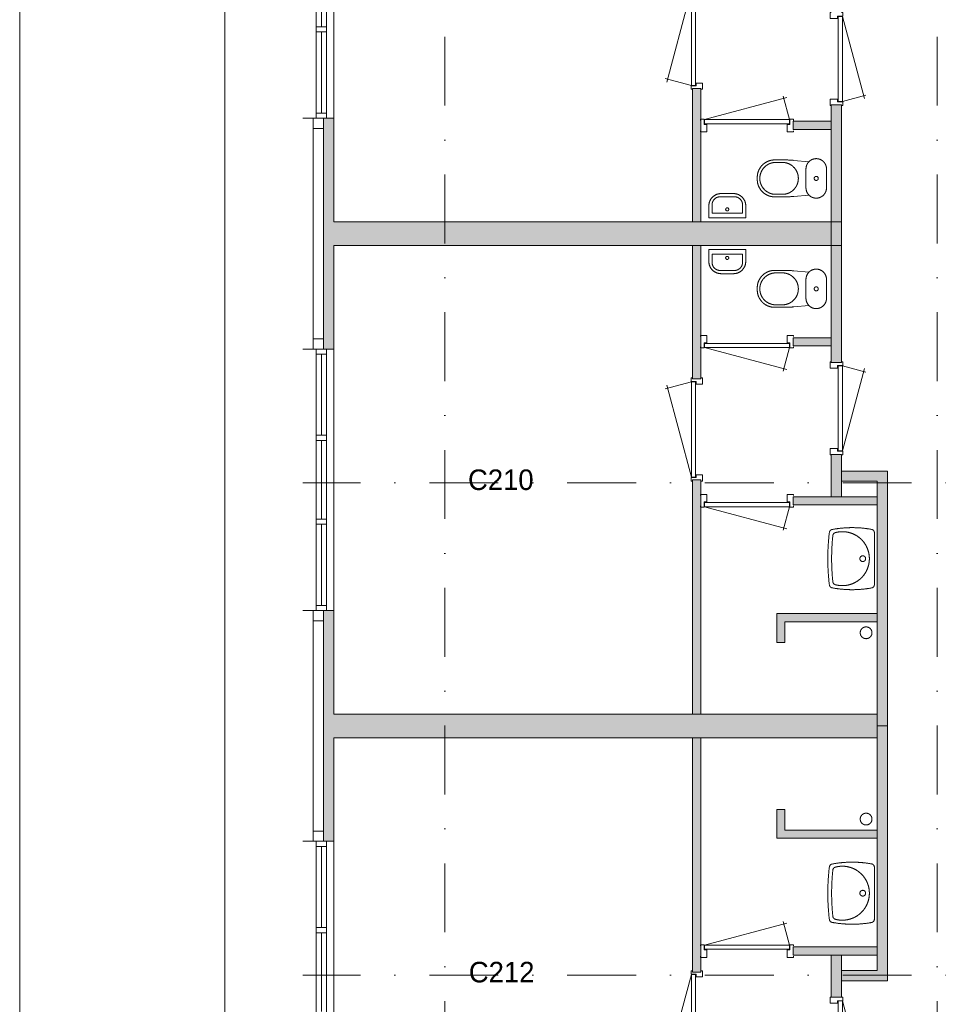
# Model space of a CAD drawing. Header units: millimetres. Extents: x 3142 to 87102, y -2885 to 56486.
# Tile 12 of 18: x 3142 to 12100, y 23121 to 32721. Entities that reach past the tile are written whole.
import ezdxf
from ezdxf.enums import TextEntityAlignment as Align
from ezdxf.xclip import XClip

# ---------------------------------------------------------------- set-up
doc = ezdxf.new("R2010")
doc.units = ezdxf.units.MM
doc.header["$PDMODE"] = 3
doc.header["$PDSIZE"] = 1
doc.linetypes.add('DGN4', pattern=[1343.35376, 671.67688, -335.83844, 0, -335.83844])
for name, color, linetype in [('1', 7, 'Continuous'), ('16', 7, 'Continuous'), ('17', 7, 'Continuous'), ('30', 7, 'Continuous'), ('32', 7, 'Continuous'), ('33', 7, 'Continuous'), ('40', 7, 'Continuous'), ('48', 7, 'Continuous'), ('56', 7, 'Continuous'), ('58', 7, 'Continuous'), ('62', 7, 'Continuous')]:
    doc.layers.add(name, color=color, linetype=linetype)
doc.styles.add('dgn003', font='dgn003.shx')
doc.styles.get("Standard").update_dxf_attribs({"font": 'arial.ttf'})
doc.dimstyles.get("Standard").update_dxf_attribs({"dimtxt": 0.18, "dimasz": 0.18, "dimexe": 0.18, "dimexo": 0.0625, "dimgap": 0.09, "dimtad": 0, "dimtih": 1, "dimtoh": 1, "dimdec": 4, "dimzin": 0, "dimdsep": 46, "dimtxsty": 'Standard', "dimcen": 0.09, "dimadec": 0, "dimazin": 0, "dimtfac": 1, "dimtdec": 4, "dimtofl": 0, "dimtmove": 0, "dimatfit": 3, "dimfxl": 1, "dimtolj": 1, "dimtzin": 0, "dimarcsym": 0})

# ---------------------------------------------------------------- blocks, each defined once
blk = doc.blocks.new('830R10160')
at = {"layer": '33', "color": 1, "linetype": 'Continuous', "lineweight": 0}
for p, q in [((108, 868), (322.8200000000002, 66.27999999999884)), ((108, 38), (336.8700000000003, 99.31999999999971))]:
    blk.add_line(p, q, dxfattribs=at)
at = {"layer": '33', "color": 92, "linetype": 'Continuous', "lineweight": 13, "true_color": 0x00e100, "flags": 128}
for points in [[(100, 906), (111, 906), (111, 871), (61, 871), (61, 846), (-11, 846), (-11, 906), (0, 906)], [(100, 0), (111, 0), (111, 35), (61, 35), (61, 60), (-11, 60), (-11, 0), (0, 0)]]:
    blk.add_lwpolyline(points, dxfattribs=at)
at = {"layer": '33', "color": 2, "linetype": 'Continuous', "lineweight": 13, "true_color": 0xf0f000, "flags": 128}
blk.add_lwpolyline([(108, 868), (108, 38), (68, 38), (68, 868), (108, 868)], dxfattribs=at)
blk = doc.blocks.new('930L0954')
at = {"layer": '33', "color": 1, "linetype": 'Continuous', "lineweight": 0}
for p, q in [((-98, -38), (-338.7, -936.3100000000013)), ((-98, -968), (-353.4400000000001, -899.5600000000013))]:
    blk.add_line(p, q, dxfattribs=at)
at = {"layer": '33', "color": 92, "linetype": 'Continuous', "lineweight": 13, "true_color": 0x00e100, "flags": 128}
for points in [[(-90, 0), (-101, 0), (-101, -35), (-51, -35), (-51, -60), (11, -60), (11, 0), (0, 0)], [(-90, -1006), (-101, -1006), (-101, -971), (-51, -971), (-51, -946), (11, -946), (11, -1006), (0, -1006)]]:
    blk.add_lwpolyline(points, dxfattribs=at)
at = {"layer": '33', "color": 2, "linetype": 'Continuous', "lineweight": 13, "true_color": 0xf0f000, "flags": 128}
blk.add_lwpolyline([(-98, -968), (-98, -38), (-58, -38), (-58, -968), (-98, -968)], dxfattribs=at)
blk = doc.blocks.new('WT0153')
at = {"layer": '40', "color": 7, "linetype": 'Continuous', "lineweight": 0}
blk.add_line((-20, 253.1599999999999), (-20, -253.1599999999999), dxfattribs=at)
blk.add_circle((-133.308109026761, -0.001624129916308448), 28.05539163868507, dxfattribs=at)
for centre, radius, start, end in [((-236.498328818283, -765.8146191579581), 1068.36475254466, 79.79830833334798, 100.5513916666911), ((1669.42971148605, -0.001624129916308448), 2143.737820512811, 173.1424888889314, 186.8575083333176), ((-426.2082318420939, 252.0217030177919), 33, 100.3455083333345, 173.1424916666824), ((1706.82971148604, -0.001624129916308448), 2143.737820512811, 173.9582416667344, 186.0417583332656), ((-392.1839101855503, 222.1603955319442), 33, 105.1333388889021, 173.9582416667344), ((-332.1012908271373, -0.001624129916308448), 263.1431818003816, 254.8666611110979, 105.1333388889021), ((-53.00810902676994, 253.1613057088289), 33, 0, 79.99733333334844), ((-426.2082318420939, -252.0249512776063), 33, 186.8575111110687, 259.6544944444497), ((-236.498328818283, 765.8113708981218), 1068.364752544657, 259.4486083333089, 280.201691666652), ((-392.1839101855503, -222.1636437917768), 33, 186.0417583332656, 254.8666611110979), ((-53.00810902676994, -253.164553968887), 33, 280.0026666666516, 0)]:
    blk.add_arc(centre, radius, start, end, dxfattribs=at)
blk = doc.blocks.new('830R10162')
at = {"layer": '33', "color": 1, "linetype": 'Continuous', "lineweight": 0}
for p, q in [((-868, 108), (-66.2800000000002, 322.8199999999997)), ((-38, 108), (-99.32000000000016, 336.869999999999))]:
    blk.add_line(p, q, dxfattribs=at)
at = {"layer": '33', "color": 92, "linetype": 'Continuous', "lineweight": 13, "true_color": 0x00e100, "flags": 128}
for points in [[(-906, 100), (-906, 111), (-871, 111), (-871, 61), (-846, 61), (-846, -11), (-906, -11), (-906, 0)], [(0, 100), (0, 111), (-35, 111), (-35, 61), (-60, 61), (-60, -11), (0, -11), (0, 0)]]:
    blk.add_lwpolyline(points, dxfattribs=at)
at = {"layer": '33', "color": 2, "linetype": 'Continuous', "lineweight": 13, "true_color": 0xf0f000, "flags": 128}
blk.add_lwpolyline([(-868, 108), (-38, 108), (-38, 68), (-868, 68), (-868, 108)], dxfattribs=at)
blk = doc.blocks.new('830R10163')
at = {"layer": '33', "color": 1, "linetype": 'Continuous', "lineweight": 0}
for p, q in [((108, -38), (336.8700000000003, -99.31999999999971)), ((108, -868), (322.8200000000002, -66.27999999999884))]:
    blk.add_line(p, q, dxfattribs=at)
at = {"layer": '33', "color": 92, "linetype": 'Continuous', "lineweight": 13, "true_color": 0x00e100, "flags": 128}
for points in [[(100, 0), (111, 0), (111, -35), (61, -35), (61, -60), (-11, -60), (-11, 0), (0, 0)], [(100, -906), (111, -906), (111, -871), (61, -871), (61, -846), (-11, -846), (-11, -906), (0, -906)]]:
    blk.add_lwpolyline(points, dxfattribs=at)
at = {"layer": '33', "color": 2, "linetype": 'Continuous', "lineweight": 13, "true_color": 0xf0f000, "flags": 128}
blk.add_lwpolyline([(108, -868), (108, -38), (68, -38), (68, -868), (108, -868)], dxfattribs=at)
blk = doc.blocks.new('CLOS0254')
at = {"layer": '40', "color": 7, "linetype": 'Continuous', "lineweight": 0}
for p, q in [((-527.79, 155), (-435.8400000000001, 155)), ((-670, -1.069999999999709), (-670, 0.7899999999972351)), ((-220, -92.5), (-220, 92.5)), ((-527.79, -155), (-435.54, -155))]:
    blk.add_line(p, q, dxfattribs=at)
at = {"layer": '40', "color": 7, "linetype": 'Continuous', "lineweight": 0, "flags": 128}
for points in [[(-338.3000000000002, -175.6700000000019), (-191.9000000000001, -162), (-191.8999723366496, -161.9990720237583, 0.6743332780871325), (-19.99946983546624, -92.49858468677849), (-20, -92.5), (-20, 92.5), (-19.99946983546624, 92.50141531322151, 0.6743332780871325), (-191.8999723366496, 162.0019026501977), (-191.9000000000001, 162), (-338.3000000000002, 175.6699999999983), (-338.2957268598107, 175.6685144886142, 0.02328519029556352), (-431.2851220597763, 180.0014153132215), (-431.29, 180), (-525, 180), (-524.9994698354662, 180.0014153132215, 0.414213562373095), (-694.9994698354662, 10.00141531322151), (-695, 10), (-695, -10), (-694.9994698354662, -9.998584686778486, 0.414213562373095), (-524.9994698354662, -179.9985846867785), (-525, -180), (-431.29, -180), (-431.2853820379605, -179.9985846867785, 0.02328532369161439), (-338.3000000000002, -175.6700000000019)], [(-219.9994698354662, 92.50141531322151, -0.19450385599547), (-191.9003631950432, 162.0014982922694)], [(-191.9003631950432, -161.9986676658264, -0.19450385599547), (-219.9994698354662, -92.49858468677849)]]:
    blk.add_lwpolyline(points, format="xyb", dxfattribs=at)
at = {"layer": '40', "color": 7, "linetype": 'Continuous', "lineweight": 0}
blk.add_circle((-119.9994698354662, 0.001415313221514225), 20, dxfattribs=at)
for centre, start, end in [((-514.4294698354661, 0.001415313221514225), 94.92590277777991, 265.0740972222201), ((-450.009469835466, 0.001415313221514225), 274.9263499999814, 85.07364722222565)]:
    blk.add_arc(centre, 155.5746026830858, start, end, dxfattribs=at)
blk = doc.blocks.new('FT0154')
at = {"layer": '40', "color": 7, "linetype": 'Continuous', "lineweight": 0}
for p, q in [((180, -20), (-180.0000000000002, -20)), ((148.8899999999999, -64.63000000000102), (-148.8900000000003, -64.63000000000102)), ((-148.8900000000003, -64.63000000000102), (-148.8900000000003, -143.9799999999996)), ((180, -135.0900000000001), (180, -20))]:
    blk.add_line(p, q, dxfattribs=at)
at = {"layer": '40', "color": 7, "linetype": 'Continuous', "lineweight": 0, "flags": 128}
for points in [[(-180.0000000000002, -20), (-180.0000000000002, -135.0900000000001)], [(148.8899999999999, -143.9799999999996), (148.8899999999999, -64.63000000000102)], [(-68.89000000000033, -223.9799999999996), (68.88999999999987, -223.9799999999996)], [(-60, -255.0900000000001), (60, -255.0900000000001)]]:
    blk.add_lwpolyline(points, dxfattribs=at)
for points in [[(-60.00261425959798, -255.0882134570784, -0.414213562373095), (-180.002614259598, -135.0882134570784)], [(-68.89261425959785, -223.9782134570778, -0.414213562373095), (-148.8926142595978, -143.9782134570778)]]:
    blk.add_lwpolyline(points, format="xyb", dxfattribs=at)
at = {"layer": '40', "color": 7, "linetype": 'Continuous', "lineweight": 0}
blk.add_circle((-0.948890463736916, -101.1352356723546), 15.1404192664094, dxfattribs=at)
for centre, radius in [((59.99738574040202, -135.0882134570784), 120), ((68.88738574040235, -143.9782134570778), 80)]:
    blk.add_arc(centre, radius, 270, 0, dxfattribs=at)
blk = doc.blocks.new('830R10164')
at = {"layer": '33', "color": 1, "linetype": 'Continuous', "lineweight": 0}
for p, q in [((-867.9999999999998, -108), (-66.27999999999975, -322.8199999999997)), ((-38, -108), (-99.31999999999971, -336.869999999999))]:
    blk.add_line(p, q, dxfattribs=at)
at = {"layer": '33', "color": 92, "linetype": 'Continuous', "lineweight": 13, "true_color": 0x00e100, "flags": 128}
for points in [[(-905.9999999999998, -100), (-905.9999999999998, -111), (-870.9999999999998, -111), (-870.9999999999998, -61), (-845.9999999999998, -61), (-845.9999999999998, 11), (-905.9999999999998, 11), (-905.9999999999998, 0)], [(0, -100), (0, -111), (-35, -111), (-35, -61), (-60, -61), (-60, 11), (0, 11), (0, 0)]]:
    blk.add_lwpolyline(points, dxfattribs=at)
at = {"layer": '33', "color": 2, "linetype": 'Continuous', "lineweight": 13, "true_color": 0xf0f000, "flags": 128}
blk.add_lwpolyline([(-867.9999999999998, -108), (-38, -108), (-38, -68), (-867.9999999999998, -68), (-867.9999999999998, -108)], dxfattribs=at)
blk = doc.blocks.new('930L0955')
at = {"layer": '33', "color": 1, "linetype": 'Continuous', "lineweight": 0}
for p, q in [((-98, 968), (-353.4400000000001, 899.5600000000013)), ((-98, 38), (-338.7, 936.3100000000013))]:
    blk.add_line(p, q, dxfattribs=at)
at = {"layer": '33', "color": 92, "linetype": 'Continuous', "lineweight": 13, "true_color": 0x00e100, "flags": 128}
for points in [[(-90, 1006), (-101, 1006), (-101, 971), (-51, 971), (-51, 946), (11, 946), (11, 1006), (0, 1006)], [(-90, 0), (-101, 0), (-101, 35), (-51, 35), (-51, 60), (11, 60), (11, 0), (0, 0)]]:
    blk.add_lwpolyline(points, dxfattribs=at)
at = {"layer": '33', "color": 2, "linetype": 'Continuous', "lineweight": 13, "true_color": 0xf0f000, "flags": 128}
blk.add_lwpolyline([(-98, 968), (-98, 38), (-58, 38), (-58, 968), (-98, 968)], dxfattribs=at)
blk = doc.blocks.new('WT0154')
at = {"layer": '40', "color": 7, "linetype": 'Continuous', "lineweight": 0}
blk.add_line((-20, -253.1599999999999), (-20, 253.1599999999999), dxfattribs=at)
at = {"layer": '40', "color": 7, "linetype": 'Continuous', "lineweight": 0, "flags": 128}
for points in [[(-432.1344899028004, 284.4884610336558, -0.09080072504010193), (-47.27618902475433, 285.6629399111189)], [(-458.9721493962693, -255.9619703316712, -0.0599146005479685), (-458.9721618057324, 255.9651154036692)], [(-458.9721550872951, 255.9651712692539, -0.3287686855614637), (-432.1344900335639, 284.4884610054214)], [(-425.0006074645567, -225.6337771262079, -0.05277319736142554), (-425.0006074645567, 225.6370253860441)], [(-425.0006099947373, 225.6370014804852, -0.30967078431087), (-400.7990963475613, 254.0192330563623)], [(-400.7990938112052, 254.0192337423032, -1.30637000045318), (-400.7990938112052, -254.0159854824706)], [(-47.27620661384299, 285.6629430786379, -0.3639570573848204), (-20.00810902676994, 253.164553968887)], [(-432.134491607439, -284.485212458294, -0.3287686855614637), (-458.9721552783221, -255.9619214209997)], [(-47.27618902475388, -285.6596916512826, -0.09080072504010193), (-432.1344899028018, -284.4852127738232)], [(-400.7990963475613, -254.0159847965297, -0.30967078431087), (-425.0006099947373, -225.6337532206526)], [(-20.00810902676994, -253.1613057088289, -0.3639570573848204), (-47.27620661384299, -285.6596948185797)]]:
    blk.add_lwpolyline(points, format="xyb", dxfattribs=at)
at = {"layer": '40', "color": 7, "linetype": 'Continuous', "lineweight": 0}
blk.add_circle((-133.308109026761, 0.001624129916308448), 28.05539163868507, dxfattribs=at)
blk = doc.blocks.new('830R10165')
at = {"layer": '33', "color": 1, "linetype": 'Continuous', "lineweight": 0}
for p, q in [((-868, -108), (-66.2800000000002, -322.8199999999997)), ((-38, -108), (-99.32000000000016, -336.869999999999))]:
    blk.add_line(p, q, dxfattribs=at)
at = {"layer": '33', "color": 92, "linetype": 'Continuous', "lineweight": 13, "true_color": 0x00e100, "flags": 128}
for points in [[(-906, -100), (-906, -111), (-871, -111), (-871, -61), (-846, -61), (-846, 11), (-906, 11), (-906, 0)], [(0, -100), (0, -111), (-35, -111), (-35, -61), (-60, -61), (-60, 11), (0, 11), (0, 0)]]:
    blk.add_lwpolyline(points, dxfattribs=at)
at = {"layer": '33', "color": 2, "linetype": 'Continuous', "lineweight": 13, "true_color": 0xf0f000, "flags": 128}
blk.add_lwpolyline([(-868, -108), (-38, -108), (-38, -68), (-868, -68), (-868, -108)], dxfattribs=at)
blk = doc.blocks.new('830R10166')
at = {"layer": '33', "color": 1, "linetype": 'Continuous', "lineweight": 0}
for p, q in [((108, 868), (322.8200000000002, 66.27999999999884)), ((108, 38), (336.8700000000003, 99.31999999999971))]:
    blk.add_line(p, q, dxfattribs=at)
at = {"layer": '33', "color": 92, "linetype": 'Continuous', "lineweight": 13, "true_color": 0x00e100, "flags": 128}
for points in [[(100, 906), (111, 906), (111, 871), (61, 871), (61, 846), (-11, 846), (-11, 906), (0, 906)], [(100, 0), (111, 0), (111, 35), (61, 35), (61, 60), (-11, 60), (-11, 0), (0, 0)]]:
    blk.add_lwpolyline(points, dxfattribs=at)
at = {"layer": '33', "color": 2, "linetype": 'Continuous', "lineweight": 13, "true_color": 0xf0f000, "flags": 128}
blk.add_lwpolyline([(108, 868), (108, 38), (68, 38), (68, 868), (108, 868)], dxfattribs=at)
blk = doc.blocks.new('CLOS0255')
at = {"layer": '40', "color": 7, "linetype": 'Continuous', "lineweight": 0}
for p, q in [((-527.79, 155), (-435.54, 155)), ((-670, 1.070000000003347), (-670, -0.7899999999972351)), ((-220, 92.5), (-220, -92.5)), ((-527.79, -155), (-435.8400000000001, -155))]:
    blk.add_line(p, q, dxfattribs=at)
at = {"layer": '40', "color": 7, "linetype": 'Continuous', "lineweight": 0, "flags": 128}
for points in [[(-338.3000000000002, 175.6700000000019), (-191.9000000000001, 162), (-191.8999723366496, 161.9998828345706, -0.6743332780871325), (-19.99946983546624, 92.49939549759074), (-20, 92.5), (-20, -92.5), (-19.99946983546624, -92.50060450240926, -0.6743332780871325), (-191.8999723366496, -162.0010918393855), (-191.9000000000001, -162), (-338.3000000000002, -175.6699999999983), (-338.2957268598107, -175.6677036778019, -0.02328519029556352), (-431.2851220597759, -180.0006045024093), (-431.29, -180), (-525, -180), (-524.9994698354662, -180.0006045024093, -0.414213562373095), (-694.9994698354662, -10.00060450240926), (-695, -10), (-695, 10), (-694.9994698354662, 9.99939549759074, -0.414213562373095), (-524.9994698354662, 179.9993954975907), (-525, 180), (-431.29, 180), (-431.2853820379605, 179.9993954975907, -0.02328532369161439), (-338.3000000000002, 175.6700000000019)], [(-527.7882488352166, -155.000604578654, -0.9175214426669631), (-527.7882488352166, 154.9993955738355)], [(-436.6494809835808, 154.9992912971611, -0.9175142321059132), (-436.6494734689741, -155.0004996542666)]]:
    blk.add_lwpolyline(points, format="xyb", dxfattribs=at)
at = {"layer": '40', "color": 7, "linetype": 'Continuous', "lineweight": 0}
blk.add_circle((-119.9994698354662, -0.0006045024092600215), 20, dxfattribs=at)
for centre, start, end in [((-119.9994698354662, 92.49939549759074), 135.9727166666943, 180), ((-119.9994698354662, -92.50060450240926), 180, 224.0272833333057)]:
    blk.add_arc(centre, 99.99999999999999, start, end, dxfattribs=at)
blk = doc.blocks.new('FT0155')
at = {"layer": '40', "color": 7, "linetype": 'Continuous', "lineweight": 0}
for p, q in [((-148.8900000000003, 64.63000000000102), (-148.8900000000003, 143.9799999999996)), ((180, 135.0900000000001), (180, 20)), ((180, 20), (-180.0000000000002, 20)), ((148.8899999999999, 64.63000000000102), (-148.8900000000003, 64.63000000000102))]:
    blk.add_line(p, q, dxfattribs=at)
at = {"layer": '40', "color": 7, "linetype": 'Continuous', "lineweight": 0, "flags": 128}
for points in [[(-68.89000000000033, 223.9799999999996), (68.88999999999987, 223.9799999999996)], [(-60, 255.0900000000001), (60, 255.0900000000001)], [(-180.0000000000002, 20), (-180.0000000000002, 135.0900000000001)], [(148.8899999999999, 143.9799999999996), (148.8899999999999, 64.63000000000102)]]:
    blk.add_lwpolyline(points, dxfattribs=at)
for points in [[(59.99738574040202, 255.0890242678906, -0.414213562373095), (179.997385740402, 135.0890242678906)], [(68.88738574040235, 223.9790242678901, -0.414213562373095), (148.8873857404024, 143.9790242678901)]]:
    blk.add_lwpolyline(points, format="xyb", dxfattribs=at)
at = {"layer": '40', "color": 7, "linetype": 'Continuous', "lineweight": 0}
blk.add_circle((-0.948890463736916, 101.1360464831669), 15.1404192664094, dxfattribs=at)
for centre, radius in [((-60.00261425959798, 135.0890242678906), 120), ((-68.89261425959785, 143.9790242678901), 80)]:
    blk.add_arc(centre, radius, 90, 180, dxfattribs=at)
blk = doc.blocks.new('830R10167')
at = {"layer": '33', "color": 1, "linetype": 'Continuous', "lineweight": 0}
for p, q in [((-867.9999999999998, 108), (-66.27999999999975, 322.8199999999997)), ((-38, 108), (-99.31999999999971, 336.869999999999))]:
    blk.add_line(p, q, dxfattribs=at)
at = {"layer": '33', "color": 92, "linetype": 'Continuous', "lineweight": 13, "true_color": 0x00e100, "flags": 128}
for points in [[(-905.9999999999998, 100), (-905.9999999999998, 111), (-870.9999999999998, 111), (-870.9999999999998, 61), (-845.9999999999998, 61), (-845.9999999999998, -11), (-905.9999999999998, -11), (-905.9999999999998, 0)], [(0, 100), (0, 111), (-35, 111), (-35, 61), (-60, 61), (-60, -11), (0, -11), (0, 0)]]:
    blk.add_lwpolyline(points, dxfattribs=at)
at = {"layer": '33', "color": 2, "linetype": 'Continuous', "lineweight": 13, "true_color": 0xf0f000, "flags": 128}
blk.add_lwpolyline([(-867.9999999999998, 108), (-38, 108), (-38, 68), (-867.9999999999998, 68), (-867.9999999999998, 108)], dxfattribs=at)
blk = doc.blocks.new('930L0956')
at = {"layer": '33', "color": 1, "linetype": 'Continuous', "lineweight": 0}
for p, q in [((-98, -38), (-338.7, -936.3099999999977)), ((-98, -968), (-353.4400000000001, -899.5599999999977))]:
    blk.add_line(p, q, dxfattribs=at)
at = {"layer": '33', "color": 92, "linetype": 'Continuous', "lineweight": 13, "true_color": 0x00e100, "flags": 128}
for points in [[(-90, 0), (-101, 0), (-101, -35), (-51, -35), (-51, -60), (11, -60), (11, 0), (0, 0)], [(-90, -1006), (-101, -1006), (-101, -971), (-51, -971), (-51, -946), (11, -946), (11, -1006), (0, -1006)]]:
    blk.add_lwpolyline(points, dxfattribs=at)
at = {"layer": '33', "color": 2, "linetype": 'Continuous', "lineweight": 13, "true_color": 0xf0f000, "flags": 128}
blk.add_lwpolyline([(-98, -968), (-98, -38), (-58, -38), (-58, -968), (-98, -968)], dxfattribs=at)
blk = doc.blocks.new('_DotSmall')
at = {"color": 0, "linetype": 'ByBlock', "const_width": 0.5}
blk.add_lwpolyline([(-0.0625, 0, 1), (0.0625, 0, 1)], format="xyb", close=True, dxfattribs=at)
blk = doc.blocks.new('*D17710')
at = {"layer": '58', "color": 3, "linetype": 'Continuous', "lineweight": 0, "transparency": 16777216}
for p, q in [((-3935.24, 25847.77), (-3935.24, 25122.77)), ((-3935.24, 23597.77), (-3935.24, 24322.77))]:
    blk.add_line(p, q, dxfattribs=at)
at = {"layer": 'Defpoints', "color": 0, "linetype": 'Continuous', "transparency": 16777216}
for p in [(-1178.1, 25847.77), (-3935.24, 23597.77), (-1178.1, 23597.77)]:
    blk.add_point(p, dxfattribs=at)
at = {"layer": '58', "color": 3, "linetype": 'Continuous', "lineweight": 0, "transparency": 16777216, "xscale": 1080, "yscale": 1080, "zscale": 1080}
for p, rotation in [((-3935.24, 25847.77), 90), ((-3935.24, 23597.77), 270)]:
    blk.add_blockref('_DotSmall', p, dxfattribs=dict(at, rotation=rotation))
at = {"layer": '58', "color": 3, "linetype": 'Continuous', "lineweight": 0, "transparency": 16777216, "insert": (-3935.240000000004, 24722.77), "char_height": 200, "attachment_point": 5, "rotation": 90, "style": 'dgn003'}
blk.add_mtext('\\A1;2250', dxfattribs=at)
blk = doc.blocks.new('A3')
at = {"layer": '1', "color": 1, "linetype": 'Continuous', "lineweight": 0}
blk.add_line((0, 59371.44), (0, 0), dxfattribs=at)
at = {"layer": '1', "color": 5, "linetype": 'Continuous', "lineweight": 0, "flags": 128}
blk.add_lwpolyline([(1999.05, 1999.03), (81960.57, 1999.03), (81960.57, 57372.39), (1999.05, 57372.39), (1999.05, 1999.03)], dxfattribs=at)
blk = doc.blocks.new('AnonymousCell54')
at = {"color": 1, "linetype": 'Continuous', "lineweight": 0}
blk.add_blockref('A3', (-41979.8, -29685.71), dxfattribs=at)
blk = doc.blocks.new('50E03_329_B02 - Default')
at = {"layer": '62'}
for color, points in [(9, [(1944.76, 30937.77), (1944.76, 29637.77), (1864.76, 29637.77), (1864.76, 30937.77)]), (7, [(3214.76, 30777.77), (3214.76, 29407.77), (3314.76, 29407.77), (3314.76, 30777.77)]), (7, [(-1835.24, 30647.77), (-1835.24, 28397.77), (-1935.24, 28397.77), (-1935.24, 30647.77)]), (9, [(-1735.24, 30647.77), (-1635.24, 30647.77), (-1635.24, 29637.77), (3214.76, 29637.77), (3214.76, 29407.77), (-1635.24, 29407.77), (-1635.24, 28397.77), (-1735.24, 28397.77)]), (9, [(2844.76, 30617.77), (2844.76, 30537.77), (3214.76, 30537.77), (3214.76, 30617.77)]), (7, [(3214.76, 28267.77), (3214.76, 29637.77), (3314.76, 29637.77), (3314.76, 28267.77)]), (9, [(1944.76, 28107.77), (1944.76, 29407.77), (1864.76, 29407.77), (1864.76, 28107.77)]), (9, [(2844.76, 28427.77), (2844.76, 28507.77), (3214.76, 28507.77), (3214.76, 28427.77)]), (7, [(3214.76, 26957.77), (3214.76, 27367.77), (3314.76, 27367.77), (3314.76, 26957.77)]), (7, [(3764.76, 24722.77), (3664.76, 24722.77), (3664.76, 27107.77), (3314.76, 27107.77), (3314.76, 27207.77), (3764.76, 27207.77)]), (9, [(1944.76, 24837.77), (1944.76, 27122.77), (1864.76, 27122.77), (1864.76, 24837.77)]), (9, [(2844.76, 26877.77), (2844.76, 26957.77), (3664.76, 26957.77), (3664.76, 26877.77)]), (7, [(-1835.24, 25847.77), (-1835.24, 23597.77), (-1935.24, 23597.77), (-1935.24, 25847.77)]), (9, [(-1735.24, 25847.77), (-1635.24, 25847.77), (-1635.24, 24837.77), (3664.76, 24837.77), (3664.76, 24607.77), (-1635.24, 24607.77), (-1635.24, 23597.77), (-1735.24, 23597.77)]), (9, [(2764.76, 25537.77), (2684.76, 25537.77), (2684.76, 25817.77), (3664.76, 25817.77), (3664.76, 25737.77), (2764.76, 25737.77)]), (7, [(3764.76, 24722.77), (3664.76, 24722.77), (3664.76, 22337.77), (3314.76, 22337.77), (3314.76, 22237.77), (3764.76, 22237.77)]), (9, [(1944.76, 24607.77), (1944.76, 22322.77), (1864.76, 22322.77), (1864.76, 24607.77)]), (9, [(2764.76, 23907.77), (2684.76, 23907.77), (2684.76, 23627.77), (3664.76, 23627.77), (3664.76, 23707.77), (2764.76, 23707.77)]), (9, [(2844.76, 22567.77), (2844.76, 22487.77), (3664.76, 22487.77), (3664.76, 22567.77)]), (7, [(3214.76, 22487.77), (3214.76, 22077.77), (3314.76, 22077.77), (3314.76, 22487.77)])]:
    blk.add_hatch(color=color, dxfattribs=at).paths.add_polyline_path(points)
at = {"layer": '16', "color": 92, "linetype": 'Continuous', "lineweight": 0, "true_color": 0x00e100, "flags": 128}
for points in [[(1944.76, 29637.77), (1944.76, 30937.77), (1864.76, 30937.77), (1864.76, 29637.77), (1944.76, 29637.77)], [(3314.76, 30777.77), (3314.76, 29407.77), (3214.76, 29407.77), (3214.76, 30777.77), (3314.76, 30777.77)], [(-1635.24, 29407.77), (-1635.24, 28397.77), (-1935.24, 28397.77), (-1935.24, 30647.77), (-1635.24, 30647.77), (-1635.24, 29637.77)], [(-1735.24, 29537.77), (-1735.24, 28497.77), (-1835.24, 28497.77), (-1835.24, 30547.77), (-1735.24, 30547.77), (-1735.24, 29537.77)], [(3214.76, 30617.77), (3214.76, 30537.77), (2844.76, 30537.77), (2844.76, 30617.77), (3214.76, 30617.77)], [(3314.76, 28267.77), (3314.76, 29637.77), (3214.76, 29637.77), (3214.76, 28267.77), (3314.76, 28267.77)], [(1944.76, 29407.77), (1944.76, 28107.77), (1864.76, 28107.77), (1864.76, 29407.77), (1944.76, 29407.77)], [(3214.76, 28427.77), (3214.76, 28507.77), (2844.76, 28507.77), (2844.76, 28427.77), (3214.76, 28427.77)], [(3314.76, 26957.77), (3314.76, 27367.77), (3214.76, 27367.77), (3214.76, 26957.77), (3314.76, 26957.77)], [(3764.76, 24722.77), (3764.76, 27207.77), (3314.76, 27207.77), (3314.76, 27107.77), (3664.76, 27107.77), (3664.76, 24722.77), (3764.76, 24722.77)], [(1944.76, 27122.77), (1944.76, 24837.77), (1864.76, 24837.77), (1864.76, 27122.77), (1944.76, 27122.77)], [(3664.76, 26877.77), (3664.76, 26957.77), (2844.76, 26957.77), (2844.76, 26877.77), (3664.76, 26877.77)], [(-1635.24, 24607.77), (-1635.24, 23597.77), (-1935.24, 23597.77), (-1935.24, 25847.77), (-1635.24, 25847.77), (-1635.24, 24837.77)], [(-1735.24, 24737.77), (-1735.24, 23697.77), (-1835.24, 23697.77), (-1835.24, 25747.77), (-1735.24, 25747.77), (-1735.24, 24737.77)], [(3664.76, 25737.77), (2764.76, 25737.77), (2764.76, 25537.77), (2684.76, 25537.77), (2684.76, 25817.77), (3664.76, 25817.77), (3664.76, 25737.77)], [(3764.76, 24722.77), (3764.76, 22237.77), (3314.76, 22237.77), (3314.76, 22337.77), (3664.76, 22337.77), (3664.76, 24722.77), (3764.76, 24722.77)], [(1944.76, 22322.77), (1944.76, 24607.77), (1864.76, 24607.77), (1864.76, 22322.77), (1944.76, 22322.77)], [(3664.76, 23707.77), (2764.76, 23707.77), (2764.76, 23907.77), (2684.76, 23907.77), (2684.76, 23627.77), (3664.76, 23627.77), (3664.76, 23707.77)], [(3664.76, 22567.77), (3664.76, 22487.77), (2844.76, 22487.77), (2844.76, 22567.77), (3664.76, 22567.77)], [(3314.76, 22487.77), (3314.76, 22077.77), (3214.76, 22077.77), (3214.76, 22487.77), (3314.76, 22487.77)]]:
    blk.add_lwpolyline(points, dxfattribs=at)
at = {"layer": '17', "color": 92, "linetype": 'Continuous', "lineweight": 0, "true_color": 0x00e100}
for p, q in [((-1635.24, 29637.77), (3214.76, 29637.77)), ((-1635.24, 29407.77), (3214.76, 29407.77)), ((-1635.24, 24837.77), (3664.76, 24837.77)), ((-1635.24, 24607.77), (3664.76, 24607.77))]:
    blk.add_line(p, q, dxfattribs=at)
at = {"layer": '30', "color": 3, "linetype": 'Continuous', "lineweight": 0}
for p, q in [((-1635.24, 33197.77), (-1635.24, 30647.77)), ((-1735.24, 28497.77), (-1835.24, 28497.77)), ((-1635.24, 25847.77), (-1635.24, 28397.77)), ((-1735.24, 23697.77), (-1835.24, 23697.77)), ((-1635.24, 23597.77), (-1635.24, 21047.77))]:
    blk.add_line(p, q, dxfattribs=at)
at = {"layer": '32', "color": 3, "linetype": 'Continuous', "lineweight": 0}
for p, q in [((-1805.24, 30697.77), (-1805.24, 33147.77)), ((-1705.24, 33147.77), (-1705.24, 30647.77)), ((-1755.24, 32306.1), (-1755.24, 31539.43)), ((-1755.24, 31489.43), (-1755.24, 30697.77)), ((-1805.24, 28347.77), (-1805.24, 25897.77)), ((-1755.24, 27556.11), (-1755.24, 28347.77)), ((-1705.24, 25897.77), (-1705.24, 28397.77)), ((-1755.24, 26739.44), (-1755.24, 27506.11)), ((-1755.24, 25897.77), (-1755.24, 26689.44)), ((-1805.24, 25897.77), (-1705.24, 25897.77)), ((-1805.24, 21097.77), (-1805.24, 23547.77)), ((-1805.24, 23547.77), (-1705.24, 23547.77)), ((-1755.24, 23547.77), (-1755.24, 22756.1)), ((-1705.24, 23547.77), (-1705.24, 21047.77)), ((-1755.24, 22706.1), (-1755.24, 21939.43))]:
    blk.add_line(p, q, dxfattribs=at)
at = {"layer": '32', "color": 3, "linetype": 'Continuous', "lineweight": 0, "flags": 128}
for points in [[(-1705.24, 31539.43), (-1705.24, 31489.43), (-1805.24, 31489.43), (-1805.24, 31539.43), (-1705.24, 31539.43)], [(-1705.24, 30697.77), (-1705.24, 30647.77), (-1805.24, 30647.77), (-1805.24, 30697.77), (-1705.24, 30697.77)], [(-1705.24, 28347.77), (-1705.24, 28397.77), (-1805.24, 28397.77), (-1805.24, 28347.77), (-1705.24, 28347.77)], [(-1705.24, 27506.11), (-1705.24, 27556.11), (-1805.24, 27556.11), (-1805.24, 27506.11), (-1705.24, 27506.11)], [(-1705.24, 26689.44), (-1705.24, 26739.44), (-1805.24, 26739.44), (-1805.24, 26689.44), (-1705.24, 26689.44)], [(-1705.24, 25847.77), (-1705.24, 25897.77), (-1805.24, 25897.77), (-1805.24, 25847.77), (-1705.24, 25847.77)], [(-1705.24, 23597.77), (-1705.24, 23547.77), (-1805.24, 23547.77), (-1805.24, 23597.77), (-1705.24, 23597.77)], [(-1705.24, 22756.1), (-1705.24, 22706.1), (-1805.24, 22706.1), (-1805.24, 22756.1), (-1705.24, 22756.1)]]:
    blk.add_lwpolyline(points, dxfattribs=at)
at = {"layer": '40', "color": 3, "linetype": 'Continuous', "lineweight": 0}
for centre in [(3556.1602211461, 25631.01037813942), (3556.1602211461, 23814.52962186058)]:
    blk.add_circle(centre, 57.45999999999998, dxfattribs=at)
at = {"layer": '56', "color": 3, "linetype": 'DGN4', "lineweight": 0}
for p, q in [((-550.24, 50407.77), (-550.24, 1407.77)), ((4249.76, 50407.77), (4249.76, 1494.98)), ((51564.76, 27092.77), (-3435.24, 27092.77)), ((51564.76, 22292.77), (-3435.24, 22292.77))]:
    blk.add_line(p, q, dxfattribs=at)
at = {"layer": '62', "color": 9, "linetype": 'Continuous', "lineweight": 0, "flags": 128}
for points in [[(1944.76, 30937.77), (1944.76, 29637.77), (1864.76, 29637.77), (1864.76, 30937.77), (1944.76, 30937.77)], [(-1735.24, 30647.77), (-1635.24, 30647.77), (-1635.24, 29637.77), (3214.76, 29637.77), (3214.76, 29407.77), (-1635.24, 29407.77), (-1635.24, 28397.77), (-1735.24, 28397.77), (-1735.24, 30647.77)], [(2844.76, 30617.77), (2844.76, 30537.77), (3214.76, 30537.77), (3214.76, 30617.77), (2844.76, 30617.77)], [(1944.76, 28107.77), (1944.76, 29407.77), (1864.76, 29407.77), (1864.76, 28107.77), (1944.76, 28107.77)], [(2844.76, 28427.77), (2844.76, 28507.77), (3214.76, 28507.77), (3214.76, 28427.77), (2844.76, 28427.77)], [(1944.76, 24837.77), (1944.76, 27122.77), (1864.76, 27122.77), (1864.76, 24837.77), (1944.76, 24837.77)], [(2844.76, 26877.77), (2844.76, 26957.77), (3664.76, 26957.77), (3664.76, 26877.77), (2844.76, 26877.77)], [(-1735.24, 25847.77), (-1635.24, 25847.77), (-1635.24, 24837.77), (3664.76, 24837.77), (3664.76, 24607.77), (-1635.24, 24607.77), (-1635.24, 23597.77), (-1735.24, 23597.77), (-1735.24, 25847.77)], [(2764.76, 25537.77), (2684.76, 25537.77), (2684.76, 25817.77), (3664.76, 25817.77), (3664.76, 25737.77), (2764.76, 25737.77), (2764.76, 25537.77)], [(1944.76, 24607.77), (1944.76, 22322.77), (1864.76, 22322.77), (1864.76, 24607.77), (1944.76, 24607.77)], [(2764.76, 23907.77), (2684.76, 23907.77), (2684.76, 23627.77), (3664.76, 23627.77), (3664.76, 23707.77), (2764.76, 23707.77), (2764.76, 23907.77)], [(2844.76, 22567.77), (2844.76, 22487.77), (3664.76, 22487.77), (3664.76, 22567.77), (2844.76, 22567.77)]]:
    blk.add_lwpolyline(points, dxfattribs=at)
at = {"layer": '62', "color": 7, "linetype": 'Continuous', "lineweight": 0, "flags": 128}
for points in [[(3214.76, 30777.77), (3214.76, 29407.77), (3314.76, 29407.77), (3314.76, 30777.77), (3214.76, 30777.77)], [(-1835.24, 30647.77), (-1835.24, 28397.77), (-1935.24, 28397.77), (-1935.24, 30647.77), (-1835.24, 30647.77)], [(3214.76, 28267.77), (3214.76, 29637.77), (3314.76, 29637.77), (3314.76, 28267.77), (3214.76, 28267.77)], [(3214.76, 26957.77), (3214.76, 27367.77), (3314.76, 27367.77), (3314.76, 26957.77), (3214.76, 26957.77)], [(3764.76, 24722.77), (3664.76, 24722.77), (3664.76, 27107.77), (3314.76, 27107.77), (3314.76, 27207.77), (3764.76, 27207.77), (3764.76, 24722.77)], [(-1835.24, 25847.77), (-1835.24, 23597.77), (-1935.24, 23597.77), (-1935.24, 25847.77), (-1835.24, 25847.77)], [(3764.76, 24722.77), (3664.76, 24722.77), (3664.76, 22337.77), (3314.76, 22337.77), (3314.76, 22237.77), (3764.76, 22237.77), (3764.76, 24722.77)], [(3214.76, 22487.77), (3214.76, 22077.77), (3314.76, 22077.77), (3314.76, 22487.77), (3214.76, 22487.77)]]:
    blk.add_lwpolyline(points, dxfattribs=at)
at = {"color": 7, "linetype": 'Continuous', "lineweight": 0}
for name, p in [('930L0956', (1950.73, 31936)), ('830R10166', (3216.66, 30773.06)), ('830R10167', (2847.85, 30526.17)), ('CLOS0255', (3189.86, 30061.28)), ('FT0155', (2202.72, 29658.2)), ('FT0154', (2202.72, 29387.34)), ('CLOS0254', (3189.86, 28984.26)), ('830R10164', (2847.85, 28519.37)), ('830R10163', (3216.66, 28272.48)), ('930L0955', (1950.73, 27109.54)), ('830R10165', (2847.84, 26967.95)), ('WT0154', (3656.9, 26353.63)), ('WT0153', (3656.9, 23091.91)), ('830R10162', (2847.84, 22477.59)), ('930L0954', (1950.73, 22336)), ('830R10160', (3216.66, 21173.06))]:
    blk.add_blockref(name, p, dxfattribs=at)
at = {"layer": '48', "color": 7, "linetype": 'Continuous', "lineweight": 0, "style": 'dgn003'}
for s, p in [('C210', (-5.730040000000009, 27123.08999)), ('C212', (2.209959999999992, 22322.42999))]:
    blk.add_text(s, height=199.99998, dxfattribs=at).set_placement(p, align=Align.MIDDLE_CENTER)
at = {"layer": '58', "color": 3, "linetype": 'Continuous', "lineweight": 0}
dim = blk.add_linear_dim(base=(-3935.24, 23597.77), p1=(-1178.1, 25847.77), p2=(-1178.1, 23597.77), angle=90, dimstyle='Standard', override={"dimscale": 1, "dimtxt": 200, "dimasz": 1080, "dimexe": 0, "dimexo": 0, "dimgap": 100, "dimtad": 1, "dimjust": 0, "dimtih": 0, "dimtoh": 0, "dimdec": 0, "dimlfac": 1, "dimzin": 11, "dimdsep": 46, "dimlunit": 2, "dimpost": '<>', "dimtxsty": 'dgn003', "dimblk1": 'DotSmall', "dimblk2": 'DotSmall', "dimsah": 1, "dimcen": 0, "dimse1": 1, "dimse2": 1, "dimclrd": 3, "dimclre": 3, "dimclrt": 3, "dimtol": 0, "dimtix": 1, "dimtofl": 1, "dimatfit": 3, "dimfrac": 1, "dimtolj": 1, "dimlwd": 0, "dimlwe": 0}, dxfattribs=at)
dim.commit()
dim.dimension.update_dxf_attribs({"geometry": '*D17710', "text_midpoint": (-3935.240000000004, 24722.77), "text_rotation": 90})

msp = doc.modelspace()

# ---------------------------------------------------------------- block references
at = {"color": 1, "linetype": 'Continuous', "lineweight": 0}
msp.add_blockref('AnonymousCell54', (45122.27, 26800.35), dxfattribs=at)
ref = msp.add_blockref('50E03_329_B02 - Default', (7839.549999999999, 1112.389999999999))
XClip(ref).set_block_clipping_path([(-1935.239999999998, 48907.770000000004), (12172.560000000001, 48907.770000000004), (12172.560000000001, 34820.1), (36242.630000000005, 34820.1), (36242.630000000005, 16651.08), (38416.7, 16651.08), (38416.7, 2907.770000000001), (-1935.239999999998, 2907.770000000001)])

doc.saveas('drawing.dxf')
